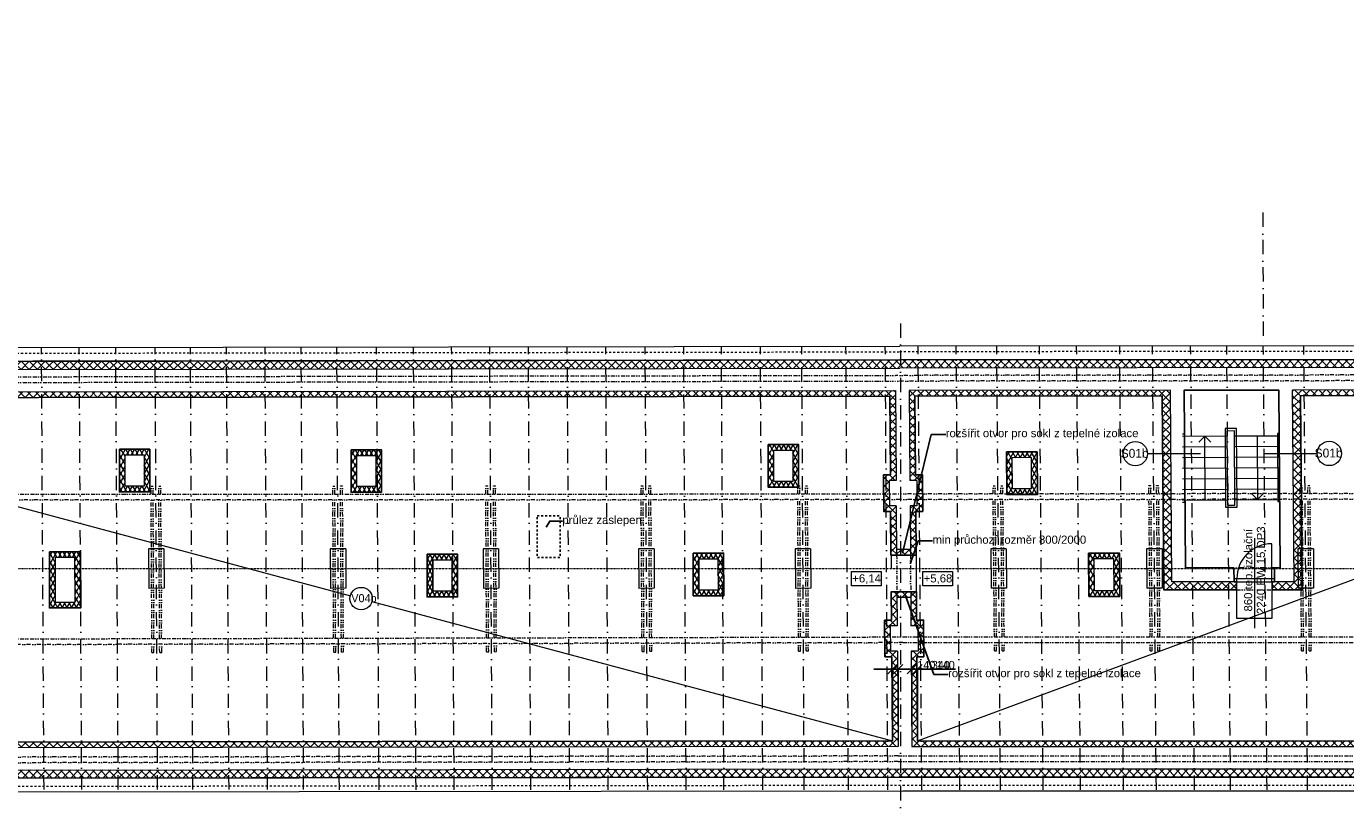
# Model space of a CAD drawing. Extents: x -203270 to -85874, y -56776 to -8137.
# Tile 3 of 5: x -159947 to -127427, y -56776 to -37389. Entities that reach past the tile are written whole.
import ezdxf

# ---------------------------------------------------------------- set-up
doc = ezdxf.new("R2010")
doc.units = 0
doc.header["$MEASUREMENT"] = 0
for name, pattern in [('DGN Style 6', [1.224176, 0.000643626, -0.25745, 0.450538, -0.25745, 0.000643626, -0.25745]), ('Čerchovaná', [670.277762, 352.777767, -176.388884, 0, -141.111112]), ('Čerchovaná se dvěma tečkami S', [250, 100, -40, 15, -40, 15, -40]), ('čárkovaná S', [100, 50, -50])]:
    doc.linetypes.add(name, pattern=pattern)
for name, color, linetype, lineweight, true_color in [('2D kreslení - obecné_Číslo_pera__241', 9, 'Continuous', 13, 0x808080), ('2D ČÁRY_Číslo_pera__241', 9, 'Continuous', 13, 0x808080), ('vodorovné konstrukce_Číslo_pera__241', 9, 'Continuous', 13, 0x808080)]:
    doc.layers.add(name, color=color, linetype=linetype, lineweight=lineweight, true_color=true_color)
for name, color, linetype, lineweight in [('2D VÝPLNĚ_Číslo_pera__4', 91, 'Continuous', 13), ('2D ČÁRY_Číslo_pera__1', 7, 'Continuous', 15), ('2D ČÁRY_Číslo_pera__2', 1, 'Continuous', 25), ('2D ČÁRY_Číslo_pera__3', 150, 'Continuous', 13), ('2D ČÁRY_Číslo_pera__4', 91, 'Continuous', 13), ('hřeben_Číslo_pera__1', 7, 'Continuous', 15), ('komín_Číslo_pera__4', 91, 'Continuous', 13), ('krokve_Číslo_pera__1', 7, 'Continuous', 15), ('POZNÁMKY.POPISKA_Číslo_pera__4', 91, 'Continuous', 13), ('POZNÁMKY.TEXT_Číslo_pera__1', 7, 'Continuous', 15), ('POZNÁMKY.TEXT_Číslo_pera__4', 91, 'Continuous', 13), ('vodorovné konstrukce_Číslo_pera__1', 7, 'Continuous', 15), ('zdi_Číslo_pera__7', 7, 'Continuous', 20), ('zdivo_Číslo_pera__7', 7, 'Continuous', 20)]:
    doc.layers.add(name, color=color, linetype=linetype, lineweight=lineweight)
for name, color, linetype in [('2D ČÁRY', 7, 'Continuous'), ('KÓTY.ZÁKLADNÍ', 7, 'Continuous'), ('vodorovné konstrukce', 7, 'Continuous')]:
    doc.layers.add(name, color=color, linetype=linetype)
doc.styles.add('GENERATED_STYLE_1', font='arial.ttf')
doc.styles.add('GENERATED_STYLE_2', font='txt')
doc.styles.add('GENERATED_STYLE_3', font='txt')
doc.styles.get("Standard").update_dxf_attribs({"font": 'txt', "bigfont": 'BIGFONT.SHX'})
doc.dimstyles.new('GENERATED_STYLE__1', dxfattribs={"dimtxt": 200, "dimasz": 228, "dimexe": 0.18, "dimexo": 500, "dimgap": 0.09, "dimtad": 1, "dimtih": 1, "dimtoh": 1, "dimdec": 0, "dimzin": 0, "dimdsep": 46, "dimtxsty": 'GENERATED_STYLE_2', "dimblk": 'ARROWHEAD_6', "dimblk1": 'ARROWHEAD_6', "dimblk2": 'ARROWHEAD_6', "dimcen": 0.09, "dimclrd": 256, "dimclre": 256, "dimclrt": 256, "dimazin": 0, "dimtfac": 1, "dimtdec": 4, "dimtmove": 0, "dimatfit": 3, "dimfxl": 1, "dimtolj": 1, "dimtzin": 0, "dimarcsym": 0})
doc.dimstyles.new('GENERATED_STYLE__3', dxfattribs={"dimtxt": 0.18, "dimasz": 182.4, "dimexe": 0.18, "dimexo": 0.0625, "dimgap": 0.09, "dimtad": 0, "dimtih": 1, "dimtoh": 1, "dimdec": 4, "dimzin": 0, "dimdsep": 46, "dimtxsty": 'Standard', "dimcen": 0.09, "dimadec": 0, "dimazin": 0, "dimtfac": 1, "dimtdec": 4, "dimtmove": 0, "dimatfit": 3, "dimldrblk": 'ARROWHEAD_5', "dimfxl": 1, "dimtolj": 1, "dimtzin": 0, "dimarcsym": 0})
pattern_1 = [(60, (0, 0), (-86.60254, 50), []), (120, (0, 0), (86.60254, 50), [])]
pattern_2 = [(45, (0, 0), (-98.99495, 98.99495), []), (135, (0, 0), (98.99495, 98.99495), [])]

# ---------------------------------------------------------------- blocks, each defined once
blk = doc.blocks.new('LINE_9127', base_point=(-131008, -47915))
at = {"layer": 'vodorovné konstrukce_Číslo_pera__241', "linetype": 'Continuous'}
blk.add_line((-131008, -47915), (-132311, -47913), dxfattribs=at)
blk.add_circle((-132611, -47913), 300, dxfattribs=at)
blk = doc.blocks.new('LINE_9128', base_point=(-129433, -47907))
at = {"layer": 'vodorovné konstrukce_Číslo_pera__241', "linetype": 'Continuous'}
blk.add_line((-129433, -47907), (-128130, -47906), dxfattribs=at)
blk.add_circle((-127830, -47906), 300, dxfattribs=at)
blk = doc.blocks.new('LINE_15179', base_point=(-130890, -49050))
at = {"layer": '2D ČÁRY_Číslo_pera__3', "linetype": 'Continuous'}
for p, q in [((-130900, -47480), (-131049, -47631)), ((-130890, -49050), (-130900, -47480)), ((-130900, -47480), (-130749, -47629))]:
    blk.add_line(p, q, dxfattribs=at)
blk = doc.blocks.new('LINE_15180', base_point=(-129610, -47472))
at = {"layer": '2D ČÁRY_Číslo_pera__3', "linetype": 'Continuous'}
for p, q in [((-129610, -47472), (-129600, -49042)), ((-129600, -49042), (-129751, -48893)), ((-129600, -49042), (-129451, -48891))]:
    blk.add_line(p, q, dxfattribs=at)
blk = doc.blocks.new('ARROWHEAD_6')
at = {"linetype": 'Continuous'}
for p, q in [((0, 0), (-1, 0)), ((-0.5, -0.5), (0.5, 0.5))]:
    blk.add_line(p, q, dxfattribs=at)
blk = doc.blocks.new('*D112')
at = {"layer": 'Defpoints', "color": 0, "linetype": 'Continuous', "transparency": 16777216}
for p in [(-138458, -53217), (-138599, -54985), (-138458, -55125)]:
    blk.add_point(p, dxfattribs=at)
at = {"layer": 'KÓTY.ZÁKLADNÍ', "linetype": 'Continuous', "lineweight": -2, "transparency": 16777216}
for p, q in [((-138827, -53217), (-139055, -53217)), ((-138599, -54485), (-138599, -53217)), ((-138599, -53217), (-138458, -53217)), ((-138458, -54625), (-138458, -53217)), ((-138230, -53217), (-137525, -53217))]:
    blk.add_line(p, q, dxfattribs=at)
at = {"layer": 'KÓTY.ZÁKLADNÍ', "linetype": 'Continuous', "lineweight": -2, "transparency": 16777216, "xscale": 228, "yscale": 228, "zscale": 228}
blk.add_blockref('ARROWHEAD_6', (-138599, -53217), dxfattribs=at)
at = {"layer": 'KÓTY.ZÁKLADNÍ', "linetype": 'Continuous', "lineweight": -2, "transparency": 16777216, "xscale": 228, "yscale": 228, "zscale": 228, "rotation": 180}
blk.add_blockref('ARROWHEAD_6', (-138458, -53217), dxfattribs=at)
at = {"layer": 'KÓTY.ZÁKLADNÍ', "linetype": 'Continuous', "transparency": 16777216, "insert": (-137764, -53117), "char_height": 200, "attachment_point": 5, "style": 'GENERATED_STYLE_2'}
blk.add_mtext('\\A1;\\A1;140', dxfattribs=at)
blk = doc.blocks.new('*D113')
at = {"layer": 'Defpoints', "color": 0, "linetype": 'Continuous', "transparency": 16777216}
for p in [(-138118, -53217), (-138458, -55125), (-138118, -55125)]:
    blk.add_point(p, dxfattribs=at)
at = {"layer": 'KÓTY.ZÁKLADNÍ', "linetype": 'Continuous', "lineweight": -2, "transparency": 16777216}
for p, q in [((-138686, -53217), (-138914, -53217)), ((-138458, -54625), (-138458, -53217)), ((-138458, -53217), (-138118, -53217)), ((-138118, -54625), (-138118, -53217)), ((-137890, -53217), (-137147, -53217))]:
    blk.add_line(p, q, dxfattribs=at)
at = {"layer": 'KÓTY.ZÁKLADNÍ', "linetype": 'Continuous', "lineweight": -2, "transparency": 16777216, "xscale": 228, "yscale": 228, "zscale": 228}
blk.add_blockref('ARROWHEAD_6', (-138458, -53217), dxfattribs=at)
at = {"layer": 'KÓTY.ZÁKLADNÍ', "linetype": 'Continuous', "lineweight": -2, "transparency": 16777216, "xscale": 228, "yscale": 228, "zscale": 228, "rotation": 180}
blk.add_blockref('ARROWHEAD_6', (-138118, -53217), dxfattribs=at)
at = {"layer": 'KÓTY.ZÁKLADNÍ', "linetype": 'Continuous', "transparency": 16777216, "insert": (-137405, -53117), "char_height": 200, "attachment_point": 5, "style": 'GENERATED_STYLE_2'}
blk.add_mtext('\\A1;340', dxfattribs=at)
blk = doc.blocks.new('*D108')
at = {"layer": 'Defpoints', "color": 0, "linetype": 'Continuous', "transparency": 16777216}
for p in [(-137979, -53217), (-138118, -55125), (-137979, -54985)]:
    blk.add_point(p, dxfattribs=at)
at = {"layer": 'KÓTY.ZÁKLADNÍ', "linetype": 'Continuous', "lineweight": -2, "transparency": 16777216}
for p, q in [((-138346, -53217), (-138574, -53217)), ((-138118, -54625), (-138118, -53217)), ((-138118, -53217), (-137979, -53217)), ((-137979, -54485), (-137979, -53217)), ((-137751, -53217), (-137046, -53217))]:
    blk.add_line(p, q, dxfattribs=at)
at = {"layer": 'KÓTY.ZÁKLADNÍ', "linetype": 'Continuous', "lineweight": -2, "transparency": 16777216, "xscale": 228, "yscale": 228, "zscale": 228}
blk.add_blockref('ARROWHEAD_6', (-138118, -53217), dxfattribs=at)
at = {"layer": 'KÓTY.ZÁKLADNÍ', "linetype": 'Continuous', "lineweight": -2, "transparency": 16777216, "xscale": 228, "yscale": 228, "zscale": 228, "rotation": 180}
blk.add_blockref('ARROWHEAD_6', (-137979, -53217), dxfattribs=at)
at = {"layer": 'KÓTY.ZÁKLADNÍ', "linetype": 'Continuous', "transparency": 16777216, "insert": (-137285, -53117), "char_height": 200, "attachment_point": 5, "style": 'GENERATED_STYLE_2'}
blk.add_mtext('\\A1;\\A1;140', dxfattribs=at)
blk = doc.blocks.new('ARROWHEAD_5')
at = {"linetype": 'Continuous'}
blk.add_line((0, 0), (-1, 0), dxfattribs=at)
blk.add_solid([(-1, 0.2679), (0, 0), (-1, -0.2679), (-1, 0.2679)], dxfattribs=at)

msp = doc.modelspace()

# ---------------------------------------------------------------- hatches: boundary and pattern name
at = {"layer": '2D VÝPLNĚ_Číslo_pera__4', "linetype": 'Continuous'}
h = msp.add_hatch(dxfattribs=at)
h.set_pattern_fill('TEPELNA_IZOLACE_EPS', color=8, style=0, pattern_type=2)
h.set_pattern_definition(pattern_2)
h.paths.add_polyline_path([(-202929.3, -37446.7), (-202872.1, -55878.4), (-170349.8, -55914.9), (-138338.9, -55874.9), (-105556.3, -55878.7), (-105712, -37388.8), (-115928.4, -37484.5), (-115862.3, -45583.4), (-138416.3, -45602.6), (-170479.9, -45653.6), (-192605.2, -45670.6), (-192699.9, -37502.5)], flags=0)
h.paths.add_polyline_path([(-202728.7, -37647.8), (-192897.6, -37701.4), (-192802.9, -45870.7), (-170479.6, -45853.6), (-138416.2, -45802.6), (-115660.7, -45783.3), (-115726.8, -37682.7), (-105910.3, -37590.7), (-105758, -55678.6), (-138339.2, -55674.9), (-170349.5, -55714.9), (-202672.7, -55678.6)], flags=0)
h = msp.add_hatch(dxfattribs=at)
h.set_pattern_fill('TEPELNA_IZOLACE_EPS', color=8, style=0, pattern_type=2)
h.set_pattern_definition(pattern_2)
h.paths.add_polyline_path([(-179981, -51030.9), (-178391, -51029.7), (-178390.8, -51229.7), (-180179.4, -51231.1), (-180215.9, -46551), (-193485, -46561.3), (-193580.3, -38337.7), (-202037.1, -38291.6), (-202034.4, -54989.3), (-170689.5, -55024.3), (-170705.5, -52975.4), (-170855.5, -52975.6), (-170862.5, -52075.6), (-170712.5, -52075.4), (-170718.1, -51365), (-170108.1, -51363.1), (-170102.5, -52075.6), (-169952.5, -52074.5), (-169945.5, -52974.5), (-170095.5, -52974.6), (-170079.5, -55024.6), (-138598.9, -54985.2), (-138615, -52912.8), (-138785, -52912.9), (-138792, -52012.9), (-138622, -52012.8), (-138627.5, -51313.7), (-138007.5, -51312.2), (-138002, -52012.2), (-137832, -52012.1), (-137825, -52912.1), (-137995, -52912.2), (-137978.8, -54985.1), (-106442.3, -54988.5), (-106586, -38287.1), (-115041.2, -38366.3), (-114975, -46472.7), (-128535.4, -46484.3), (-128496.4, -51263.8), (-129237.8, -51264.4), (-129238, -51064.4), (-128698, -51064), (-128736.5, -46344), (-115116.2, -46332.8), (-115182.3, -38227.6), (-106447.2, -38145.8), (-106301.1, -55128.6), (-138117.8, -55125.1), (-138136.1, -52772.4), (-137966.1, -52772.2), (-137970.9, -52152.2), (-138140.9, -52152.4), (-138146.4, -51452.4), (-138487.4, -51452.7), (-138481, -52152.6), (-138651, -52152.8), (-138646.1, -52772.8), (-138476.1, -52772.6), (-138457.8, -55125.1), (-170218.4, -55164.8), (-170236.6, -52834.8), (-170086.6, -52834.6), (-170091.4, -52214.6), (-170241.4, -52214.8), (-170247, -51503.3), (-170577.9, -51503.9), (-170571.4, -52215.2), (-170721.4, -52215.4), (-170716.6, -52835.4), (-170566.6, -52835.2), (-170548.4, -55164.4), (-202174.4, -55129.2), (-202177.1, -38150.8), (-193441.9, -38198.4), (-193346.6, -46421.2), (-180017, -46410.9)], flags=0)
h = msp.add_hatch(dxfattribs=at)
h.set_pattern_fill('TEPELNA_IZOLACE_EPS', color=8, style=0, pattern_type=2)
h.set_pattern_definition(pattern_2)
h.paths.add_polyline_path([(-177510.9, -51029), (-177510.7, -51229), (-176779.3, -51228.5), (-176815.8, -46548.4), (-170755.7, -46543.8), (-170740.2, -48524.1), (-170890.2, -48524.4), (-170883.4, -49404.3), (-170733.4, -49404.1), (-170727.4, -50165), (-170117.4, -50163.1), (-170123.4, -49403.1), (-169973.4, -49402.9), (-169980.2, -48523.6), (-170130.2, -48523.9), (-170145.7, -46543.2), (-138665.1, -46493.1), (-138650, -48432.8), (-138820, -48432.9), (-138812.9, -49332.9), (-138642.9, -49332.8), (-138634.5, -50413.8), (-138014.5, -50412.2), (-138022.9, -49332.3), (-137852.9, -49332.1), (-137859.9, -48432.1), (-138030, -48432.3), (-138045.1, -46492.4), (-131945.5, -46487.2), (-131906.5, -51266.7), (-130117.5, -51265.2), (-130117.6, -51065.2), (-131708.1, -51066.5), (-131746.6, -46346.6), (-138186.2, -46352.4), (-138168.9, -48572.4), (-137998.9, -48572.2), (-137994, -49192.2), (-138164, -49192.4), (-138155.6, -50272.4), (-138494.6, -50272.7), (-138504, -49192.7), (-138674, -49192.8), (-138678.9, -48572.8), (-138508.9, -48572.7), (-138526.2, -46352.8), (-170286.8, -46403.4), (-170269.1, -48663.4), (-170119.1, -48663.1), (-170114.4, -49263.1), (-170264.5, -49263.4), (-170258.5, -50023.4), (-170587.7, -50023.9), (-170594.5, -49263.9), (-170744.5, -49264.1), (-170749.1, -48664.1), (-170599.1, -48663.9), (-170616.8, -46403.6), (-177016.9, -46408.6), (-176980.9, -51028.6)], flags=0)
h = msp.add_hatch(dxfattribs=at)
h.set_pattern_fill('TEPELNA_IZOLACE_MINERÁL', color=8, style=0, pattern_type=2)
h.set_pattern_definition(pattern_1)
h.paths.add_polyline_path([(-156904.5, -47802.2), (-157654.5, -47802.8), (-157653.6, -48852.8), (-156903.6, -48852.2)], flags=0)
h.paths.add_polyline_path([(-157513.7, -48712.7), (-157514.4, -47942.7), (-157044.4, -47942.3), (-157043.7, -48712.3)], flags=0)
h = msp.add_hatch(dxfattribs=at)
h.set_pattern_fill('TEPELNA_IZOLACE_MINERÁL', color=8, style=0, pattern_type=2)
h.set_pattern_definition(pattern_1)
h.paths.add_polyline_path([(-140912.2, -47687.7), (-141662.2, -47688.3), (-141661.3, -48738.3), (-140911.3, -48737.7)], flags=0)
h.paths.add_polyline_path([(-141521.4, -48598.2), (-141522.1, -47828.2), (-141052, -47827.8), (-141051.4, -48597.8)], flags=0)
h = msp.add_hatch(dxfattribs=at)
h.set_pattern_fill('TEPELNA_IZOLACE_MINERÁL', color=8, style=0, pattern_type=2)
h.set_pattern_definition(pattern_1)
h.paths.add_polyline_path([(-151194.2, -47813.1), (-151944.2, -47813.7), (-151943.3, -48863.7), (-151193.3, -48863.1)], flags=0)
h.paths.add_polyline_path([(-151803.4, -48723.6), (-151804.1, -47953.6), (-151334.1, -47953.2), (-151333.4, -48723.2)], flags=0)
h = msp.add_hatch(dxfattribs=at)
h.set_pattern_fill('TEPELNA_IZOLACE_MINERÁL', color=8, style=0, pattern_type=2)
h.set_pattern_definition(pattern_1)
h.paths.add_polyline_path([(-135034.3, -47869.7), (-135784.3, -47870.4), (-135775.7, -48920.3), (-135025.7, -48919.7)], flags=0)
h.paths.add_polyline_path([(-135636.9, -48780.2), (-135643.2, -48010.2), (-135173.2, -48009.8), (-135166.9, -48779.8)], flags=0)
h = msp.add_hatch(dxfattribs=at)
h.set_pattern_fill('TEPELNA_IZOLACE_MINERÁL', color=8, style=0, pattern_type=2)
h.set_pattern_definition(pattern_1)
h.paths.add_polyline_path([(-158609.3, -50330.3), (-159379.2, -50331.2), (-159377.6, -51711.2), (-158607.6, -51710.3)], flags=0)
h.paths.add_polyline_path([(-159237.7, -51571.1), (-159239.1, -50471.1), (-158749.1, -50470.4), (-158747.7, -51570.4)], flags=0)
h = msp.add_hatch(dxfattribs=at)
h.set_pattern_fill('TEPELNA_IZOLACE_MINERÁL', color=8, style=0, pattern_type=2)
h.set_pattern_definition(pattern_1)
h.paths.add_polyline_path([(-149318.7, -50388.7), (-150068.7, -50389.3), (-150067.9, -51439.3), (-149317.8, -51438.7)], flags=0)
h.paths.add_polyline_path([(-149928, -51299.2), (-149928.6, -50529.2), (-149458.6, -50528.8), (-149458, -51298.8)], flags=0)
h = msp.add_hatch(dxfattribs=at)
h.set_pattern_fill('TEPELNA_IZOLACE_MINERÁL', color=8, style=0, pattern_type=2)
h.set_pattern_definition(pattern_1)
h.paths.add_polyline_path([(-142758.7, -50360.5), (-143508.8, -50361.1), (-143507.9, -51411.1), (-142757.8, -51410.5)], flags=0)
h.paths.add_polyline_path([(-143368, -51271), (-143368.6, -50501), (-142898.6, -50500.6), (-142898, -51270.6)], flags=0)
h = msp.add_hatch(dxfattribs=at)
h.set_pattern_fill('TEPELNA_IZOLACE_MINERÁL', color=8, style=0, pattern_type=2)
h.set_pattern_definition(pattern_1)
h.paths.add_polyline_path([(-133003.9, -50358), (-133763.9, -50358.6), (-133755.2, -51428.6), (-132995.2, -51428)], flags=0)
h.paths.add_polyline_path([(-133616.3, -51288.5), (-133622.8, -50498.5), (-133142.8, -50498.1), (-133136.3, -51288.1)], flags=0)

# ---------------------------------------------------------------- linework, layer by layer
at = {"layer": '2D kreslení - obecné_Číslo_pera__241', "color": 8, "linetype": 'Continuous'}
msp.add_circle((-151695.2, -51480.6), 275, dxfattribs=at)
at = {"layer": '2D ČÁRY_Číslo_pera__1', "color": 8, "linetype": 'Čerchovaná'}
msp.add_line((-138397, -44702.9), (-138397, -56775.9), dxfattribs=at)
at = {"layer": '2D ČÁRY_Číslo_pera__1', "color": 8, "linetype": 'čárkovaná S'}
for p, q in [((-170480.2, -45453.6), (-138416.8, -45402.6)), ((-116064, -45383.6), (-138416.5, -45402.6)), ((-170349, -56114.9), (-138338.7, -56074.9)), ((-138339.2, -56074.9), (-105354.6, -56078.7))]:
    msp.add_line(p, q, dxfattribs=at)
at = {"layer": '2D ČÁRY_Číslo_pera__1', "color": 8, "linetype": 'Continuous'}
for p, q in [((-116205.1, -45243.7), (-138416.6, -45262.6)), ((-115862.3, -45583.4), (-138416.3, -45602.6)), ((-170145.7, -46543.2), (-138665.1, -46493.1)), ((-131945.5, -46487.2), (-138045.1, -46492.4)), ((-131906.5, -51266.7), (-131945.5, -46487.2)), ((-114975, -46472.7), (-128535.4, -46484.3)), ((-128496.4, -51263.8), (-128535.4, -46484.3)), ((-130345.4, -47345.3), (-130165.4, -47344.3)), ((-130154.3, -49176.2), (-130165.4, -47344.3)), ((-135034.3, -47869.7), (-135784.3, -47870.4)), ((-135775.7, -48920.3), (-135784.3, -47870.4)), ((-135025.7, -48919.7), (-135034.3, -47869.7)), ((-135025.7, -48919.7), (-135775.7, -48920.3)), ((-133003.9, -50358), (-133763.9, -50358.6)), ((-133755.2, -51428.6), (-133763.9, -50358.6)), ((-132995.2, -51428), (-133003.9, -50358)), ((-130178.1, -50989.2), (-129178.1, -50988.4)), ((-130107.6, -51065.2), (-130107.7, -50989.2)), ((-129248, -51064.4), (-129248.1, -50988.4)), ((-130117.5, -51265.2), (-131906.5, -51266.7)), ((-130117.5, -51265.2), (-130117.6, -51065.2)), ((-129237.8, -51264.4), (-129238, -51064.4)), ((-128496.4, -51263.8), (-129237.8, -51264.4)), ((-132995.2, -51428), (-133755.2, -51428.6)), ((-138598.9, -54985.2), (-170079.5, -55024.6)), ((-137978.8, -54985.1), (-106442.3, -54988.5)), ((-170349.3, -55914.9), (-138338.9, -55874.9)), ((-138339.2, -55874.9), (-105556.3, -55878.7)), ((-170348.9, -56254.9), (-138338.5, -56214.9)), ((-138339.2, -56214.9), (-105213.4, -56218.7))]:
    msp.add_line(p, q, dxfattribs=at)
at = {"layer": '2D ČÁRY_Číslo_pera__1', "color": 8, "linetype": 'Continuous', "flags": 128}
for points in [[(-157654.5, -47802.8), (-157653.6, -48852.8), (-156903.6, -48852.2), (-156904.5, -47802.2)], [(-141662.2, -47688.3), (-141661.3, -48738.3), (-140911.3, -48737.7), (-140912.2, -47687.7)], [(-151944.2, -47813.7), (-151943.3, -48863.7), (-151193.3, -48863.1), (-151194.2, -47813.1)], [(-159377.6, -51711.2), (-158607.6, -51710.3), (-158609.3, -50330.3), (-159379.3, -50331.2)], [(-150068.7, -50389.3), (-150067.9, -51439.3), (-149317.8, -51438.7), (-149318.7, -50388.7)], [(-143508.8, -50361.1), (-143507.9, -51411.1), (-142757.8, -51410.5), (-142758.7, -50360.5)]]:
    msp.add_lwpolyline(points, close=True, dxfattribs=at)
msp.add_lwpolyline([(-130117.5, -51265.2), (-130116.9, -51965.2), (-129237.2, -51964.4), (-129237.8, -51264.4)], dxfattribs=at)
at = {"layer": '2D ČÁRY_Číslo_pera__2', "color": 8, "linetype": 'Continuous', "flags": 128}
for points in [[(-202929.3, -37446.7), (-202872.1, -55878.4), (-170349.8, -55914.9), (-138439, -55875), (-138339.2, -55874.9), (-105556.3, -55878.7), (-105712, -37388.8), (-115928.4, -37484.5), (-115862.3, -45583.4), (-138416.3, -45602.6), (-170479.9, -45653.6), (-192605.2, -45670.6), (-192699.9, -37502.5)], [(-157654.5, -47802.8), (-157653.6, -48852.8), (-156903.6, -48852.2), (-156904.5, -47802.2)], [(-141662.2, -47688.3), (-141661.3, -48738.3), (-140911.3, -48737.7), (-140912.2, -47687.7)], [(-151944.2, -47813.7), (-151943.3, -48863.7), (-151193.3, -48863.1), (-151194.2, -47813.1)], [(-135784.3, -47870.4), (-135775.7, -48920.3), (-135025.7, -48919.7), (-135034.3, -47869.7)], [(-159379.2, -50331.2), (-159377.6, -51711.2), (-158607.6, -51710.3), (-158609.3, -50330.3)], [(-150068.7, -50389.3), (-150067.9, -51439.3), (-149317.8, -51438.7), (-149318.7, -50388.7)], [(-143508.8, -50361.1), (-143507.9, -51411.1), (-142757.8, -51410.5), (-142758.7, -50360.5)], [(-133763.9, -50358.6), (-133755.2, -51428.6), (-132995.2, -51428), (-133003.9, -50358)]]:
    msp.add_lwpolyline(points, close=True, dxfattribs=at)
for points in [[(-114975, -46472.7), (-128535.4, -46484.3), (-128496.4, -51263.8), (-129237.8, -51264.4), (-129238, -51064.4), (-129178, -51064.4), (-129180.8, -50724.4), (-129040.8, -50724.3), (-129076.5, -46344.8), (-131406.6, -46346.7), (-131370.9, -50726.2), (-130180.8, -50725.2), (-130178, -51065.2), (-130117.6, -51065.2), (-130117.5, -51265.2), (-131906.5, -51266.7), (-131945.5, -46487.2), (-138045.1, -46492.4), (-138030, -48432.3), (-137859.9, -48432.1), (-137852.9, -49332.1), (-138022.9, -49332.3), (-138014.5, -50412.2), (-138634.5, -50413.8), (-138642.9, -49332.8), (-138812.9, -49332.9), (-138820, -48432.9), (-138650, -48432.8), (-138665.1, -46493.1), (-170145.7, -46543.2)], [(-170079.5, -55024.6), (-138598.9, -54985.2), (-138615, -52912.8), (-138785, -52912.9), (-138792, -52012.9), (-138622, -52012.8), (-138627.5, -51313.7), (-138007.5, -51312.2), (-138002, -52012.2), (-137832, -52012.1), (-137825, -52912.1), (-137995, -52912.2), (-137978.8, -54985.1), (-106442.3, -54988.5)]]:
    msp.add_lwpolyline(points, dxfattribs=at)
at = {"layer": '2D ČÁRY_Číslo_pera__2', "color": 8, "linetype": 'čárkovaná S', "flags": 128}
msp.add_lwpolyline([(-147360, -49445.2), (-146790, -49445.2), (-146790, -50465.2), (-147360, -50465.2)], close=True, dxfattribs=at)
at = {"layer": '2D ČÁRY_Číslo_pera__241', "color": 8, "linetype": 'Continuous'}
for p, q in [((-170145.7, -46543.2), (-151960.9, -51409.5)), ((-137978.8, -54985.1), (-123598.5, -49663.8)), ((-151429.6, -51551.7), (-138598.9, -54985.2))]:
    msp.add_line(p, q, dxfattribs=at)
at = {"layer": '2D ČÁRY_Číslo_pera__3', "color": 8, "linetype": 'Continuous', "flags": 128}
for points in [[(-131445, -49103), (-131386.6, -49102.7), (-131396.7, -47432.7), (-131446.4, -47433)], [(-129046.4, -47418.5), (-129104.9, -47418.8), (-129094.8, -49088.8), (-129044.8, -49088.5)]]:
    msp.add_lwpolyline(points, dxfattribs=at)
msp.add_lwpolyline([(-130396, -47295.6), (-130384.3, -49227.5), (-130104.3, -49225.8), (-130116, -47294)], close=True, dxfattribs=at)
msp.add_lwpolyline([(-129248.1, -50988.4), (-129247.4, -50128.4, 0.4145798), (-130107.7, -50989.2)], format="xyb", dxfattribs=at)
at = {"layer": '2D ČÁRY_Číslo_pera__4', "color": 8, "linetype": 'Continuous'}
msp.add_line((-129669.1, -52205.5), (-129667.2, -49988.8), dxfattribs=at)
at = {"layer": 'hřeben_Číslo_pera__1', "color": 8, "linetype": 'DGN Style 6'}
for p, q in [((-197729.2, -50744.4), (-138251.9, -50742.5)), ((-138251.9, -50742.5), (-110724.9, -50738))]:
    msp.add_line(p, q, dxfattribs=at)
at = {"layer": 'komín_Číslo_pera__4', "color": 8, "linetype": 'Continuous'}
for p, q in [((-135173.2, -48009.8), (-135643.2, -48010.2)), ((-135636.9, -48780.2), (-135643.2, -48010.2)), ((-135166.9, -48779.8), (-135173.2, -48009.8)), ((-135166.9, -48779.8), (-135636.9, -48780.2)), ((-149928.6, -50529.2), (-149928, -51299.2)), ((-143368.6, -50501), (-143368, -51271)), ((-133142.8, -50498.1), (-133622.8, -50498.5)), ((-133616.3, -51288.5), (-133622.8, -50498.5)), ((-133136.3, -51288.1), (-133142.8, -50498.1)), ((-133136.3, -51288.1), (-133616.3, -51288.5))]:
    msp.add_line(p, q, dxfattribs=at)
at = {"layer": 'komín_Číslo_pera__4', "color": 8, "linetype": 'Continuous', "flags": 128}
for points in [[(-157514.4, -47942.7), (-157044.4, -47942.3), (-157043.7, -48712.3), (-157513.7, -48712.7)], [(-151804.1, -47953.6), (-151334.1, -47953.2), (-151333.4, -48723.2), (-151803.5, -48723.6)], [(-141522.1, -47828.2), (-141052, -47827.8), (-141051.4, -48597.8), (-141521.4, -48598.2)], [(-159237.7, -51571.1), (-158747.7, -51570.4), (-158749.1, -50470.4), (-159239.1, -50471.1)], [(-149928.6, -50529.2), (-149458.6, -50528.8), (-149458, -51298.8), (-149928, -51299.2)], [(-143368.6, -50501), (-142898.6, -50500.6), (-142898, -51270.6), (-143368, -51271)]]:
    msp.add_lwpolyline(points, close=True, dxfattribs=at)
at = {"layer": 'krokve_Číslo_pera__1', "color": 8, "linetype": 'Čerchovaná'}
for p, q in [((-129470.4, -41975.1), (-129456.9, -45257.1)), ((-159512.1, -56185.5), (-159573.6, -45316.2)), ((-158582.1, -56185.7), (-158643.6, -45314.4)), ((-157682.1, -56185.8), (-157743.6, -45312.6)), ((-156712.1, -56186), (-156773.6, -45310.7)), ((-155842, -56186.2), (-155903.6, -45309)), ((-154952, -56186.3), (-155013.6, -45307.3)), ((-154002, -56186.5), (-154063.6, -45305.4)), ((-153112, -56186.6), (-153173.6, -45303.7)), ((-152232, -56186.8), (-152293.6, -45301.9)), ((-151252, -56187), (-151313.6, -45300)), ((-150342, -56187.1), (-150403.6, -45298.2)), ((-149401.9, -56187.3), (-149463.6, -45296.4)), ((-148461.9, -56187.5), (-148523.6, -45294.5)), ((-147511.9, -56187.6), (-147573.6, -45292.7)), ((-146551.9, -56187.8), (-146613.6, -45290.8)), ((-145601.9, -56188), (-145663.6, -45288.9)), ((-144631.9, -56188.1), (-144693.6, -45287)), ((-143681.8, -56188.3), (-143743.6, -45285.2)), ((-142751.8, -56188.5), (-142813.6, -45283.4)), ((-141791.8, -56188.6), (-141853.5, -45281.5)), ((-140771.8, -56188.8), (-140833.5, -45279.5)), ((-139681.8, -56189), (-139743.5, -45277.3)), ((-138711.8, -56189.2), (-138773.5, -45275.4)), ((-137873.1, -56189.4), (-137967, -45273.8)), ((-136933.1, -56189.6), (-137027, -45271.9)), ((-135933, -56189.8), (-136027, -45270)), ((-134883, -56190), (-134977, -45267.9)), ((-133963, -56190.1), (-134057, -45266.1)), ((-132902.9, -56190.3), (-132996.9, -45264)), ((-132092.9, -56190.5), (-132186.9, -45262.4)), ((-131152.9, -56190.6), (-131246.9, -45260.6)), ((-130262.8, -56190.8), (-130356.9, -45258.8)), ((-129362.8, -56190.9), (-129456.9, -45257.1)), ((-128362.8, -56191.1), (-128456.9, -45255.1))]:
    msp.add_line(p, q, dxfattribs=at)
at = {"layer": 'POZNÁMKY.TEXT_Číslo_pera__1', "color": 8, "linetype": 'Continuous', "flags": 128}
for points in [[(-139608.9, -50815.5), (-138875.9, -50815.5), (-138875.9, -51169.8), (-139608.9, -51169.8)], [(-137848.3, -50815.5), (-137115.3, -50815.5), (-137115.3, -51169.8), (-137848.3, -51169.8)]]:
    msp.add_lwpolyline(points, close=True, dxfattribs=at)
at = {"layer": 'vodorovné konstrukce_Číslo_pera__1', "color": 8, "linetype": 'Čerchovaná se dvěma tečkami S'}
for p, q in [((-170287.3, -46033.4), (-138526.8, -45982.8)), ((-170287.1, -46173.4), (-138526.5, -46122.8)), ((-115716, -45963.3), (-138526.5, -45982.8)), ((-115576, -46103.2), (-138526.4, -46122.8)), ((-156874.4, -48710), (-156824.4, -48709.7)), ((-156873.2, -48910), (-156874.4, -48710)), ((-156823.2, -48909.7), (-156824.4, -48709.7)), ((-156684.4, -48708.9), (-156634.4, -48708.6)), ((-156683.3, -48908.9), (-156684.4, -48708.9)), ((-156633.3, -48908.6), (-156634.4, -48708.6)), ((-152394.3, -48708.2), (-152344.3, -48708)), ((-152393.2, -48908.2), (-152394.3, -48708.2)), ((-152343.2, -48908), (-152344.3, -48708)), ((-152204.3, -48707.2), (-152154.3, -48706.9)), ((-152203.2, -48907.2), (-152204.3, -48707.2)), ((-152153.2, -48906.9), (-152154.3, -48706.9)), ((-148624.3, -48706.8), (-148574.3, -48706.5)), ((-148623.1, -48906.8), (-148624.3, -48706.8)), ((-148573.1, -48906.5), (-148574.3, -48706.5)), ((-148434.3, -48705.7), (-148384.3, -48705.4)), ((-148433.1, -48905.7), (-148434.3, -48705.7)), ((-148383.1, -48905.4), (-148384.3, -48705.4)), ((-144794.2, -48705.3), (-144744.2, -48705)), ((-144793.1, -48905.3), (-144794.2, -48705.3)), ((-144743.1, -48905), (-144744.2, -48705)), ((-144604.2, -48704.2), (-144554.2, -48704)), ((-144603.1, -48904.2), (-144604.2, -48704.2)), ((-144553.1, -48904), (-144554.2, -48704)), ((-140934.2, -48703.8), (-140884.2, -48703.5)), ((-140933, -48903.8), (-140934.2, -48703.8)), ((-140883, -48903.5), (-140884.2, -48703.5)), ((-140744.2, -48702.7), (-140694.2, -48702.5)), ((-140743, -48902.7), (-140744.2, -48702.7)), ((-140693, -48902.5), (-140694.2, -48702.5)), ((-136116.5, -48701), (-136066.5, -48700.7)), ((-136115.4, -48901), (-136116.5, -48701)), ((-136065.4, -48900.7), (-136066.5, -48700.7)), ((-135926.5, -48699.9), (-135876.5, -48699.7)), ((-135925.4, -48899.9), (-135926.5, -48699.9)), ((-135875.4, -48899.7), (-135876.5, -48699.7)), ((-132276.4, -48697.8), (-132226.4, -48697.5)), ((-132275.2, -48897.8), (-132276.4, -48697.8)), ((-132225.2, -48897.5), (-132226.4, -48697.5)), ((-132086.4, -48696.7), (-132036.4, -48696.4)), ((-132085.2, -48896.7), (-132086.4, -48696.7)), ((-132035.2, -48896.4), (-132036.4, -48696.4)), ((-128546.3, -48694.6), (-128496.3, -48694.3)), ((-128545.1, -48894.6), (-128546.3, -48694.6)), ((-128495.1, -48894.3), (-128496.3, -48694.3)), ((-128356.3, -48693.5), (-128306.3, -48693.2)), ((-128355.1, -48893.5), (-128356.3, -48693.5)), ((-128305.1, -48893.2), (-128306.3, -48693.2)), ((-138409.9, -49042.6), (-170349.2, -49054.9)), ((-170349.1, -48914.9), (-138410.1, -48902.6)), ((-156853.1, -52465.6), (-156872.5, -49050)), ((-156803.1, -52465.3), (-156822.5, -49049.7)), ((-156663.1, -52465), (-156682.5, -49049.6)), ((-156613.1, -52464.7), (-156632.5, -49049.4)), ((-152373.1, -52455.7), (-152392.4, -49048.2)), ((-152323.1, -52455.5), (-152342.4, -49048)), ((-152183.1, -52455.2), (-152202.4, -49047.9)), ((-152133.1, -52454.9), (-152152.4, -49047.6)), ((-148603.1, -52447.5), (-148622.3, -49046.8)), ((-148553.1, -52447.2), (-148572.3, -49046.5)), ((-148413.1, -52446.9), (-148432.3, -49046.5)), ((-148363.1, -52446.6), (-148382.3, -49046.2)), ((-144773.1, -52439.1), (-144792.3, -49045.3)), ((-144723.1, -52438.8), (-144742.3, -49045)), ((-144583.1, -52438.5), (-144602.3, -49045)), ((-144533.1, -52438.2), (-144552.3, -49044.7)), ((-140913.1, -52430.7), (-140932.2, -49043.8)), ((-140863.1, -52430.4), (-140882.2, -49043.5)), ((-140723.1, -52430.1), (-140742.2, -49043.5)), ((-140673.1, -52429.8), (-140692.2, -49043.2)), ((-116124.9, -48883.7), (-138410.1, -48902.6)), ((-116123.8, -49023.7), (-138409.9, -49042.6)), ((-136085.4, -52425.6), (-136114.6, -49041)), ((-136035.4, -52425.1), (-136064.6, -49040.6)), ((-135895.4, -52425.2), (-135924.6, -49040.5)), ((-135845.4, -52424.7), (-135874.6, -49040)), ((-132245.3, -52426), (-132274.4, -49037.8)), ((-132195.3, -52425.6), (-132224.4, -49037.3)), ((-132055.3, -52425.6), (-132084.4, -49037.2)), ((-132005.3, -52425.2), (-132034.4, -49036.8)), ((-128515.2, -52426.4), (-128544.3, -49034.6)), ((-128465.2, -52426), (-128494.3, -49034.2)), ((-128325.1, -52426), (-128354.3, -49034)), ((-128275.1, -52425.6), (-128304.3, -49033.6)), ((-138494.5, -50412.7), (-138487.5, -51312.7)), ((-138154.5, -50412.4), (-138147.5, -51312.4)), ((-129180.8, -50724.4), (-130180.8, -50725.2)), ((-130117.5, -51265.2), (-129237.8, -51264.4)), ((-138342.8, -52564.9), (-170353.2, -52634.9)), ((-170353.1, -52494.9), (-138342.8, -52424.9)), ((-156851.2, -52807.2), (-156852.3, -52607.2)), ((-156801.2, -52806.9), (-156802.3, -52606.9)), ((-156661.2, -52806.1), (-156662.3, -52606.1)), ((-156611.2, -52805.8), (-156612.3, -52605.8)), ((-152371.2, -52797.4), (-152372.3, -52597.4)), ((-152321.2, -52797.1), (-152322.3, -52597.1)), ((-152181.2, -52796.3), (-152182.3, -52596.3)), ((-152131.2, -52796), (-152132.3, -52596)), ((-148601.2, -52789.1), (-148602.3, -52589.1)), ((-148551.2, -52788.8), (-148552.3, -52588.8)), ((-148411.2, -52788.1), (-148412.3, -52588.1)), ((-148361.2, -52787.8), (-148362.3, -52587.8)), ((-144771.1, -52780.7), (-144772.3, -52580.8)), ((-144721.1, -52780.5), (-144722.3, -52580.5)), ((-144581.1, -52779.7), (-144582.3, -52579.7)), ((-144531.1, -52779.4), (-144532.3, -52579.4)), ((-140911.1, -52772.3), (-140912.3, -52572.3)), ((-140861.1, -52772), (-140862.3, -52572)), ((-140721.1, -52771.2), (-140722.3, -52571.2)), ((-140671.1, -52770.9), (-140672.3, -52570.9)), ((-138342.8, -52424.9), (-116096, -52427.4)), ((-138342.8, -52564.9), (-116094.9, -52567.4)), ((-136083.5, -52767.2), (-136084.6, -52567.2)), ((-136033.5, -52766.9), (-136034.6, -52566.9)), ((-135893.5, -52766.1), (-135894.6, -52566.1)), ((-135843.5, -52765.8), (-135844.6, -52565.8)), ((-132243.4, -52767.6), (-132244.5, -52567.6)), ((-132193.4, -52767.4), (-132194.5, -52567.4)), ((-132053.4, -52766.6), (-132054.5, -52566.6)), ((-132003.4, -52766.3), (-132004.5, -52566.3)), ((-128513.2, -52768.1), (-128514.3, -52568.1)), ((-128463.2, -52767.8), (-128464.3, -52567.8)), ((-128323.2, -52767), (-128324.4, -52567)), ((-128273.2, -52766.7), (-128274.4, -52566.7)), ((-156851.2, -52807.2), (-156801.2, -52806.9)), ((-156661.2, -52806.1), (-156611.2, -52805.8)), ((-152371.2, -52797.4), (-152321.2, -52797.1)), ((-152181.2, -52796.3), (-152131.2, -52796)), ((-148601.2, -52789.1), (-148551.2, -52788.8)), ((-148411.2, -52788.1), (-148361.2, -52787.8)), ((-144771.1, -52780.7), (-144721.1, -52780.5)), ((-144581.1, -52779.7), (-144531.1, -52779.4)), ((-140911.1, -52772.3), (-140861.1, -52772)), ((-140721.1, -52771.2), (-140671.1, -52770.9)), ((-136083.5, -52767.2), (-136033.5, -52766.9)), ((-135893.5, -52766.1), (-135843.5, -52765.8)), ((-132243.4, -52767.6), (-132193.4, -52767.4)), ((-132053.4, -52766.6), (-132003.4, -52766.3)), ((-128513.2, -52768.1), (-128463.2, -52767.8)), ((-128323.2, -52767), (-128273.2, -52766.7)), ((-138457.5, -55355.1), (-170218.1, -55394.8)), ((-138457.3, -55495.1), (-170218, -55534.8)), ((-138457.8, -55355.1), (-106262.1, -55358.6)), ((-138457.8, -55495.1), (-106121.9, -55498.6))]:
    msp.add_line(p, q, dxfattribs=at)
at = {"layer": 'zdi_Číslo_pera__7', "color": 8, "linetype": 'Continuous'}
for p, q in [((-170480.4, -45313.6), (-138417, -45262.6)), ((-170479.9, -45653.6), (-138416.5, -45602.6)), ((-170479.6, -45853.6), (-138416.2, -45802.6)), ((-115660.7, -45783.3), (-138416.2, -45802.6)), ((-170286.8, -46403.4), (-138526.2, -46352.8)), ((-138665.1, -46493.1), (-138650, -48432.8)), ((-138526.2, -46352.8), (-138508.9, -48572.7)), ((-131746.6, -46347), (-138186.2, -46352.5)), ((-138186.2, -46352.4), (-138168.9, -48572.4)), ((-138045.1, -46492.4), (-138030, -48432.3)), ((-131708.1, -51066.5), (-131746.6, -46346.6)), ((-129076.5, -46344.8), (-131406.6, -46346.7)), ((-131370.9, -50726.2), (-131406.6, -46346.7)), ((-129040.8, -50724.3), (-129076.5, -46344.8)), ((-115116.2, -46332.8), (-128736.5, -46344.5)), ((-128698, -51064), (-128736.5, -46344)), ((-138650, -48432.8), (-138820, -48432.9)), ((-138820, -48432.9), (-138812.9, -49332.9)), ((-137859.9, -48432.1), (-138030, -48432.3)), ((-137859.9, -48432.1), (-137852.9, -49332.1)), ((-138508.9, -48572.7), (-138678.9, -48572.8)), ((-138678.9, -48572.8), (-138674, -49192.8)), ((-137998.9, -48572.2), (-138168.9, -48572.4)), ((-137998.9, -48572.2), (-137994, -49192.2)), ((-138642.9, -49332.8), (-138812.9, -49332.9)), ((-138504, -49192.7), (-138674, -49192.8)), ((-138642.9, -49332.8), (-138632, -50742.5)), ((-138504, -49192.7), (-138494.5, -50412.7)), ((-137994, -49192.2), (-138164, -49192.4)), ((-138164, -49192.4), (-138154.5, -50412.4)), ((-137852.9, -49332.1), (-138022.9, -49332.3)), ((-138022.9, -49332.3), (-138002, -52012.2)), ((-156555.7, -50257.7), (-156935.7, -50258.5)), ((-156935.7, -50258.5), (-156930.2, -51228.8)), ((-156555.7, -50257.7), (-156550.2, -51227.1)), ((-152075.6, -50257.6), (-152455.6, -50258.3)), ((-152455.6, -50258.3), (-152450.1, -51228.7)), ((-152075.6, -50257.6), (-152070.1, -51227)), ((-148305.6, -50257.5), (-148685.6, -50258.2)), ((-148685.6, -50258.2), (-148680.1, -51228.6)), ((-148305.6, -50257.5), (-148300.1, -51226.9)), ((-144475.5, -50257.3), (-144855.5, -50258.1)), ((-144855.5, -50258.1), (-144850, -51228.4)), ((-144475.5, -50257.3), (-144470, -51226.8)), ((-140615.5, -50257.2), (-140995.5, -50258)), ((-140995.5, -50258), (-140990, -51228.3)), ((-140615.5, -50257.2), (-140610, -51226.6)), ((-138155.6, -50272.4), (-138494.6, -50272.7)), ((-135792.8, -50256.8), (-136172.8, -50257.5)), ((-136172.8, -50257.5), (-136167.3, -51227.9)), ((-135792.8, -50256.8), (-135787.3, -51226.2)), ((-131952.6, -50256.1), (-132332.6, -50256.9)), ((-132332.6, -50256.9), (-132327.1, -51227.2)), ((-131952.6, -50256.1), (-131947.1, -51225.6)), ((-128222.5, -50255.5), (-128602.5, -50256.3)), ((-128602.5, -50256.3), (-128597, -51226.6)), ((-128222.5, -50255.5), (-128217, -51224.9)), ((-138014.5, -50412.2), (-138494.5, -50412.7)), ((-130180.8, -50725.2), (-131370.9, -50726.2)), ((-130178, -51065.2), (-130180.8, -50725.2)), ((-129040.8, -50724.3), (-129180.8, -50724.4)), ((-129178, -51064.4), (-129180.8, -50724.4)), ((-156550.2, -51227.1), (-156930.2, -51228.8)), ((-152070.1, -51227), (-152450.1, -51228.7)), ((-148300.1, -51226.9), (-148680.1, -51228.6)), ((-144470, -51226.8), (-144850, -51228.4)), ((-140610, -51226.6), (-140990, -51228.3)), ((-138627.5, -51313.7), (-138622, -52012.8)), ((-138007.5, -51312.2), (-138487.5, -51312.7)), ((-138487.5, -51312.7), (-138481, -52152.6)), ((-138147.5, -51312.4), (-138140.9, -52152.4)), ((-135787.3, -51226.2), (-136167.3, -51227.9)), ((-131947.1, -51225.6), (-132327.1, -51227.2)), ((-130178, -51065.2), (-131708.1, -51066.5)), ((-130178, -51065.2), (-129178, -51064.4)), ((-128698, -51064), (-129178, -51064.4)), ((-128217, -51224.9), (-128597, -51226.6)), ((-138135.4, -51452.4), (-138487.4, -51452.7)), ((-138622, -52012.8), (-138792, -52012.9)), ((-138792, -52012.9), (-138785, -52912.9)), ((-137832, -52012.1), (-138002, -52012.2)), ((-137832, -52012.1), (-137825, -52912.1)), ((-138481, -52152.6), (-138651, -52152.8)), ((-138651, -52152.8), (-138646.1, -52772.8)), ((-137970.9, -52152.2), (-138140.9, -52152.4)), ((-137970.9, -52152.2), (-137966.1, -52772.2)), ((-138615, -52912.8), (-138785, -52912.9)), ((-138476.1, -52772.6), (-138646.1, -52772.8)), ((-138615, -52912.8), (-138598.9, -54985.2)), ((-138476.1, -52772.6), (-138457.8, -55125.1)), ((-137966.1, -52772.2), (-138136.1, -52772.4)), ((-138136.1, -52772.4), (-138117.8, -55125.1)), ((-137825, -52912.1), (-137995, -52912.2)), ((-137995, -52912.2), (-137978.8, -54985.1)), ((-138457.8, -55125.1), (-170218.4, -55164.8)), ((-138117.8, -55125.1), (-106301.1, -55128.6)), ((-170349.5, -55714.9), (-138339.2, -55674.9)), ((-138339.2, -55674.9), (-105758, -55678.6))]:
    msp.add_line(p, q, dxfattribs=at)
at = {"layer": 'zdivo_Číslo_pera__7', "color": 8, "linetype": 'Continuous'}
for p, q in [((-131446.4, -47483), (-130344.6, -47476.3)), ((-130334.3, -49177.3), (-130345.4, -47345.3)), ((-130164.6, -47475.3), (-129054.6, -47468.5)), ((-131446.2, -47745), (-130343, -47738.3)), ((-130163, -47737.2), (-129053, -47730.5)), ((-131445.9, -48007), (-130341.4, -48000.3)), ((-130161.4, -47999.2), (-129051.4, -47992.5)), ((-131445.7, -48269), (-130339.8, -48262.3)), ((-130159.8, -48261.2), (-129049.8, -48254.5)), ((-131445.5, -48531), (-130338.2, -48524.3)), ((-130158.2, -48523.2), (-129048.3, -48516.5)), ((-130156.7, -48785.2), (-129046.7, -48778.5)), ((-131445.3, -48793), (-130336.6, -48786.3)), ((-131445.1, -49053), (-130335.1, -49046.3)), ((-130155.1, -49045.2), (-129045.1, -49038.5)), ((-130334.3, -49177.3), (-130154.3, -49176.2))]:
    msp.add_line(p, q, dxfattribs=at)

# ---------------------------------------------------------------- block references
at = {"layer": '2D ČÁRY', "color": 8, "linetype": 'Continuous'}
for name, p in [('LINE_15180', (-129609.6, -47471.9)), ('LINE_15179', (-130890.1, -49049.7))]:
    msp.add_blockref(name, p, dxfattribs=at)
at = {"layer": 'vodorovné konstrukce', "color": 8, "linetype": 'Continuous'}
for name, p in [('LINE_9127', (-131007.6, -47914.5)), ('LINE_9128', (-129433.4, -47907.1))]:
    msp.add_blockref(name, p, dxfattribs=at)

# ---------------------------------------------------------------- texts
at = {"layer": 'POZNÁMKY.POPISKA_Číslo_pera__4', "color": 8, "linetype": 'Continuous', "char_height": 200, "attachment_point": 4, "style": 'GENERATED_STYLE_1'}
for s, insert, width in [('{rozšířit otvor pro sokl z tepelné izolace}', (-137284.4, -47436.2), 4657.378), ('{průlez zaslepen}', (-146734.1, -49574.2), 1914.516), ('{min průchozí rozměr 800/2000}', (-137609.4, -50059.8), 3712.001), ('{rozšířit otvor pro sokl z tepelné izolace}', (-137226.1, -53346.6), 4657.378)]:
    msp.add_mtext(s, dxfattribs=dict(at, insert=insert, width=width))
at = {"layer": 'POZNÁMKY.TEXT_Číslo_pera__4', "color": 8, "linetype": 'Continuous'}
for s, insert, char_height, attachment_point, style in [('{S01b}', (-132971.2, -47904.5), 220, 4, 'GENERATED_STYLE_3'), ('{S01b}', (-128189.8, -47897.1), 220, 4, 'GENERATED_STYLE_3'), ('{+6,14}', (-139588.9, -51001.3), 200, 4, 'GENERATED_STYLE_1'), ('{+5,68}', (-137828.3, -51001.3), 200, 4, 'GENERATED_STYLE_1'), ('{V04b}', (-151938.4, -51573.2), 200, 7, 'GENERATED_STYLE_3')]:
    msp.add_mtext(s, dxfattribs=dict(at, insert=insert, char_height=char_height, attachment_point=attachment_point, style=style))
at = {"layer": 'POZNÁMKY.TEXT_Číslo_pera__4', "color": 8, "linetype": 'Continuous', "insert": (-129413.5, -50781.8), "char_height": 200, "attachment_point": 8, "rotation": 89.95072, "line_spacing_factor": 0.937873, "style": 'GENERATED_STYLE_1'}
msp.add_mtext('{860^Itep. izolační\\P2240^IEW 15 DP3}', dxfattribs=at)

# ---------------------------------------------------------------- dimensions: what is measured, and where the dimension line sits
at = {"layer": 'KÓTY.ZÁKLADNÍ', "color": 8, "linetype": 'Continuous'}
for base, p1, p2, picture, middle in [((-138457.8, -53217.3), (-138598.9, -54985.2), (-138457.8, -55125.1), '*D112', (-137763.6, -53117.2)), ((-137978.8, -53217.3), (-138117.8, -55125.1), (-137978.8, -54985.1), '*D108', (-137284.7, -53117.2))]:
    dim = msp.add_linear_dim(base=base, p1=p1, p2=p2, text='\\A1;140', dimstyle='GENERATED_STYLE__1', dxfattribs=at)
    dim.commit()
    dim.dimension.update_dxf_attribs({"geometry": picture, "text_midpoint": middle})
dim = msp.add_linear_dim(base=(-138117.8, -53217.3), p1=(-138457.8, -55125.1), p2=(-138117.8, -55125.1), dimstyle='GENERATED_STYLE__1', dxfattribs=at)
dim.commit()
dim.dimension.update_dxf_attribs({"geometry": '*D113', "text_midpoint": (-137404.5, -53117.2)})

# ---------------------------------------------------------------- leaders
at = {"layer": 'POZNÁMKY.POPISKA_Číslo_pera__4', "color": 8, "linetype": 'Continuous', "annotation_type": 0, "has_hookline": 1, "hookline_direction": 0}
for points, text_width in [([(-138353.4, -50362.1), (-137639.7, -47436.2), (-137284.5, -47436.2)], 3774.8), ([(-147131, -49723.7), (-147042.5, -49574.2), (-146734.2, -49574.2)], 1093.7), ([(-138153, -50606.7), (-137964.6, -50059.8), (-137609.5, -50059.8)], 2531.8), ([(-138281.9, -51389.1), (-137581.4, -53346.6), (-137226.2, -53346.6)], 3774.8)]:
    msp.add_leader(points, dimstyle='GENERATED_STYLE__3', dxfattribs=dict(at, text_width=text_width))

doc.saveas('drawing.dxf')
